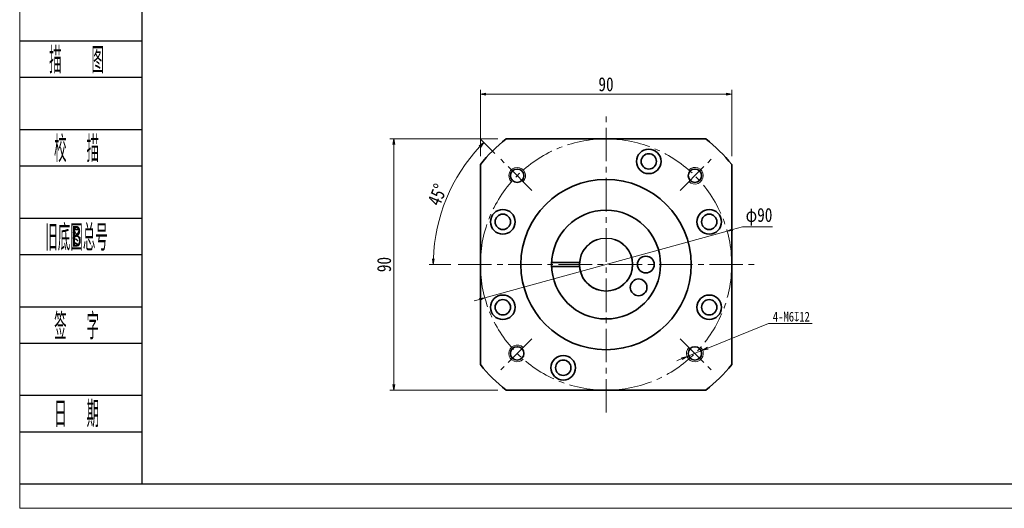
# Model space of a CAD drawing. Header units: millimetres. Extents: x -17 to 740, y 6 to 524.
# Tile 1 of 4: x -13 to 339, y 6 to 181. Entities that reach past the tile are written whole.
import ezdxf
from ezdxf.enums import TextEntityAlignment as Align

# ---------------------------------------------------------------- set-up
doc = ezdxf.new("R2010")
doc.units = ezdxf.units.MM
doc.linetypes.add('点画线', pattern=[18, 12, -2, 2, -2])
doc.layers.add('2细线层', color=4, linetype='Continuous')
doc.layers.add('6文字层', color=3, linetype='Continuous')
for name, color, linetype, lineweight in [('CDRAFT0', 7, 'Continuous', 35), ('EB0', 7, 'Continuous', 35), ('中心线层', 1, '点画线', 18), ('图框_外框线', 7, 'Continuous', 18), ('尺寸线层', 3, 'Continuous', 18), ('粗实线层_1', 7, 'Continuous', 35), ('细实线', 211, 'Continuous', 18)]:
    doc.layers.add(name, color=color, linetype=linetype, lineweight=lineweight)
doc.styles.add('PC_TEXTSTYLE', font='ISOCP.SHX', dxfattribs={"width": 0.707, "bigfont": 'GBCBIG.SHX'})
doc.styles.get("Standard").update_dxf_attribs({"font": 'SimSun.ttf'})
doc.styles.add('宋体', font='SimSun.ttf', dxfattribs={"width": 0.8})
doc.dimstyles.new('A水平标注$0', dxfattribs={"dimtxt": 3.5, "dimasz": 2, "dimexe": 1.5, "dimexo": 3, "dimgap": 1.1, "dimtad": 1, "dimtoh": 1, "dimdec": 4, "dimdsep": 46, "dimtxsty": '宋体', "dimblk": 'OPEN', "dimcen": 3, "dimclrd": 3, "dimclre": 3, "dimclrt": 6, "dimadec": 0, "dimazin": 0, "dimtm": 1e-09, "dimtfac": 1, "dimtdec": 4, "dimtix": 1, "dimtmove": 0, "dimatfit": 3, "dimldrblk": 'OPEN', "dimfxl": 0, "dimlwd": 13, "dimlwe": 13, "dimarcsym": 0})
doc.dimstyles.new('D直径标注φ25', dxfattribs={"dimtxt": 3.5, "dimasz": 2, "dimexe": 1, "dimexo": 3, "dimtad": 1, "dimtoh": 1, "dimdec": 1, "dimdsep": 46, "dimtxsty": '宋体', "dimblk": 'OPEN', "dimcen": 3, "dimclrd": 3, "dimclre": 3, "dimclrt": 130, "dimadec": 0, "dimazin": 0, "dimtm": 1e-09, "dimtfac": 1, "dimtdec": 1, "dimtmove": 0, "dimatfit": 0, "dimldrblk": 'OPEN', "dimfxl": 0, "dimlwd": 13, "dimlwe": 13, "dimarcsym": 0})
doc.dimstyles.new('螺孔(M8-7H)', dxfattribs={"dimtxt": 3.5, "dimasz": 2, "dimexe": 1.25, "dimexo": 3, "dimtad": 1, "dimtoh": 1, "dimdec": 4, "dimdsep": 46, "dimtxsty": '宋体', "dimblk": 'OPEN', "dimcen": 3, "dimclrd": 3, "dimclre": 3, "dimclrt": 2, "dimadec": 0, "dimazin": 0, "dimtm": 1e-09, "dimtfac": 1, "dimtdec": 4, "dimtmove": 0, "dimatfit": 3, "dimldrblk": 'OPEN', "dimfxl": 0, "dimlwd": 9, "dimlwe": 9, "dimarcsym": 0})

# ---------------------------------------------------------------- blocks, each defined once
blk = doc.blocks.new('_Open')
at = {"color": 0, "linetype": 'ByBlock', "lineweight": -2}
for p, q in [((-1, 0.17), (0, 0)), ((-1, -0.17), (0, 0)), ((0, 0), (-1, 0))]:
    blk.add_line(p, q, dxfattribs=at)
blk = doc.blocks.new('*D11')
at = {"layer": 'Defpoints', "color": 0, "transparency": 16777216}
for p in [(160.98, 138.47), (120.81, 48.47), (160.97, 48.47)]:
    blk.add_point(p, dxfattribs=at)
at = {"layer": '尺寸线层', "color": 3, "lineweight": 13, "transparency": 16777216}
for p, q in [((157.98, 138.47), (119.31, 138.47)), ((120.81, 136.47), (120.81, 50.47)), ((157.97, 48.47), (119.31, 48.47))]:
    blk.add_line(p, q, dxfattribs=at)
at = {"layer": '尺寸线层', "color": 3, "lineweight": 13, "transparency": 16777216, "xscale": 2, "yscale": 2, "zscale": 2}
for p, rotation in [((120.81, 138.47), 90), ((120.81, 48.47), 270)]:
    blk.add_blockref('_Open', p, dxfattribs=dict(at, rotation=rotation))
at = {"layer": '尺寸线层', "color": 6, "transparency": 16777216, "insert": (117.31, 93.47), "char_height": 5, "attachment_point": 5, "rotation": 90, "style": '宋体', "bg_fill": 3, "box_fill_scale": 1.1, "bg_fill_color": 256, "bg_fill_true_color": 13158600, "bg_fill_transparency": 0}
blk.add_mtext('90', dxfattribs=at)
blk = doc.blocks.new('*D12')
at = {"layer": 'Defpoints', "color": 0, "transparency": 16777216}
for p in [(159.07, 131.17), (143.2, 124.4), (170.19, 120.05), (144.14, 93.47), (248.59, 93.47)]:
    blk.add_point(p, dxfattribs=at)
at = {"layer": '尺寸线层', "color": 3, "lineweight": 13, "transparency": 16777216}
for p, q in [((156.95, 133.29), (151.97, 138.27)), ((141.14, 93.47), (133.41, 93.47))]:
    blk.add_line(p, q, dxfattribs=at)
blk.add_arc((196.77, 93.47), 61.86, 136.8526, 178.1474, dxfattribs=at)
at = {"layer": '尺寸线层', "color": 3, "lineweight": 13, "transparency": 16777216, "xscale": 2, "yscale": 2, "zscale": 2}
for p, rotation in [((153.03, 137.21), 45.92632355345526), ((134.91, 93.47), 269.0736764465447)]:
    blk.add_blockref('_Open', p, dxfattribs=dict(at, rotation=rotation))
at = {"layer": '尺寸线层', "color": 6, "transparency": 16777216, "insert": (136.39, 118.48), "char_height": 5, "attachment_point": 5, "rotation": 67.5, "style": '宋体', "bg_fill": 3, "box_fill_scale": 1.1, "bg_fill_color": 256, "bg_fill_true_color": 13158600, "bg_fill_transparency": 0}
blk.add_mtext('45°', dxfattribs=at)
blk = doc.blocks.new('*D13')
at = {"layer": 'Defpoints', "color": 0, "transparency": 16777216}
for p in [(240.15, 105.44), (153.39, 81.5)]:
    blk.add_point(p, dxfattribs=at)
at = {"layer": '尺寸线层', "color": 3, "lineweight": 13, "transparency": 16777216}
for p, q in [((242.08, 105.97), (245.67, 106.96)), ((245.67, 106.96), (256.44, 106.96)), ((153.39, 81.5), (240.15, 105.44)), ((151.46, 80.97), (149.53, 80.44))]:
    blk.add_line(p, q, dxfattribs=at)
at = {"layer": '尺寸线层', "color": 3, "lineweight": 13, "transparency": 16777216, "xscale": 2, "yscale": 2, "zscale": 2}
for p, rotation in [((240.15, 105.44), 195.420953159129), ((153.39, 81.5), 15.42095315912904)]:
    blk.add_blockref('_Open', p, dxfattribs=dict(at, rotation=rotation))
at = {"layer": '尺寸线层', "color": 130, "transparency": 16777216, "insert": (251.56, 110.57), "char_height": 5, "attachment_point": 5, "style": '宋体', "bg_fill": 3, "box_fill_scale": 1.1, "bg_fill_color": 256, "bg_fill_true_color": 13158600, "bg_fill_transparency": 0}
blk.add_mtext('φ90', dxfattribs=at)
blk = doc.blocks.new('*D36')
at = {"layer": 'Defpoints', "color": 0, "transparency": 16777216}
for p in [(241.77, 154.51), (151.77, 129.26), (241.77, 129.26)]:
    blk.add_point(p, dxfattribs=at)
at = {"layer": '尺寸线层', "color": 3, "lineweight": 13, "transparency": 16777216}
for p, q in [((151.77, 132.26), (151.77, 156.01)), ((241.77, 132.26), (241.77, 156.01)), ((153.77, 154.51), (239.77, 154.51))]:
    blk.add_line(p, q, dxfattribs=at)
at = {"layer": '尺寸线层', "color": 3, "lineweight": 13, "transparency": 16777216, "xscale": 2, "yscale": 2, "zscale": 2, "rotation": 180}
blk.add_blockref('_Open', (151.77, 154.51), dxfattribs=at)
at = {"layer": '尺寸线层', "color": 3, "lineweight": 13, "transparency": 16777216, "xscale": 2, "yscale": 2, "zscale": 2}
blk.add_blockref('_Open', (241.77, 154.51), dxfattribs=at)
at = {"layer": '尺寸线层', "color": 6, "transparency": 16777216, "insert": (196.77, 158.01), "char_height": 5, "attachment_point": 5, "style": '宋体', "bg_fill": 3, "box_fill_scale": 1.1, "bg_fill_color": 256, "bg_fill_true_color": 13158600, "bg_fill_transparency": 0}
blk.add_mtext('90', dxfattribs=at)
blk = doc.blocks.new('*D37')
at = {"color": 3, "lineweight": 9, "transparency": 16777216}
for p, q in [((255.01, 72.38), (233.22, 63.53)), ((270.62, 72.38), (255.01, 72.38)), ((225.81, 60.52), (231.37, 62.78)), ((223.96, 59.77), (222.1, 59.02))]:
    blk.add_line(p, q, dxfattribs=at)
at = {"layer": 'Defpoints', "color": 0, "transparency": 16777216}
for p in [(225.81, 60.52), (231.37, 62.78)]:
    blk.add_point(p, dxfattribs=at)
at = {"color": 3, "lineweight": 9, "transparency": 16777216, "xscale": 2, "yscale": 2, "zscale": 2}
for p, rotation in [((231.37, 62.78), 202.0967160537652), ((225.81, 60.52), 22.09671605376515)]:
    blk.add_blockref('_Open', p, dxfattribs=dict(at, rotation=rotation))
at = {"color": 2, "transparency": 16777216, "insert": (263.13, 74.79), "char_height": 3.5, "attachment_point": 5, "style": '宋体', "bg_fill": 3, "box_fill_scale": 1.1, "bg_fill_color": 256, "bg_fill_true_color": 13158600, "bg_fill_transparency": 0}
blk.add_mtext('4-M6{\\famgdt|b0|i0|c0|p0;x}{12}', dxfattribs=at)

msp = doc.modelspace()

# ---------------------------------------------------------------- linework, layer by layer
msp.add_circle((196.76943, 93.46934), 9.5)
at = {"layer": '2细线层'}
for p, q in [((-13.20449, 173.59713), (30.50791, 173.59713)), ((-13.20449, 160.52725), (30.50791, 160.52725)), ((-13.20449, 141.85599), (30.50791, 141.85599)), ((-13.20449, 128.78611), (30.50791, 128.78611)), ((-13.20449, 110.11486), (30.50791, 110.11486)), ((-13.20449, 97.04498), (30.50791, 97.04498)), ((-13.20449, 78.37372), (30.50791, 78.37372)), ((-13.20449, 65.30384), (30.50791, 65.30384)), ((-13.20449, 46.63259), (30.50791, 46.63259)), ((-13.20449, 33.56271), (30.50791, 33.56271)), ((-13.20449, 14.89146), (30.50791, 14.89146))]:
    msp.add_line(p, q, dxfattribs=at)
at = {"layer": 'CDRAFT0'}
for centre in [(212.07676, 130.42452), (159.81424, 108.77668), (233.72461, 108.77668), (159.81424, 78.162), (233.72461, 78.162), (181.46209, 56.51416)]:
    msp.add_circle(centre, 4.4, dxfattribs=at)
for start, end in [(128.4998296, 141.5000496), (38.4998296, 51.5000496), (218.4998296, 231.5000496), (308.4998296, 321.5000496)]:
    msp.add_arc((196.76943, 93.46934), 57.5, start, end, dxfattribs=at)
at = {"layer": 'EB0'}
for p, q in [((177.28385, 94.21934), (187.29908, 94.21934)), ((177.28385, 92.71934), (187.29908, 92.71934))]:
    msp.add_line(p, q, dxfattribs=at)
for centre, radius in [((196.76943, 93.46934), 19.5), ((211.01943, 93.46934), 3), ((208.44234, 85.29587), 3)]:
    msp.add_circle(centre, radius, dxfattribs=at)
msp.add_arc((196.76943, 93.46934), 9.5, 108.4103907, 71.5915198, dxfattribs=at)
at = {"layer": '中心线层'}
for p, q in [((170.19328, 120.04548), (159.06956, 131.1692)), ((223.34557, 66.89319), (234.46929, 55.76948))]:
    msp.add_line(p, q, dxfattribs=at)
at = {"layer": '图框_外框线', "color": 3}
msp.add_lwpolyline([(-13.11617, 6.16664), (719.76848, 6.16664), (719.76848, 524.42079), (-13.11617, 524.42079)], close=True, dxfattribs=at)
at = {"layer": '图框_外框线', "color": 3, "lineweight": 25}
msp.add_lwpolyline([(30.50791, 14.89146), (711.04366, 14.89146), (711.04366, 515.69597), (30.50791, 515.69597)], close=True, dxfattribs=at)
at = {"layer": '粗实线层_1'}
for points in [[(160.97503, 138.46934), (232.56398, 138.46934)], [(151.76943, 57.67494), (151.76943, 129.26389)], [(241.76943, 129.26374), (241.76943, 57.67479)], [(232.56382, 48.46934), (160.97487, 48.46934)]]:
    msp.add_lwpolyline(points, dxfattribs=at)
for centre, radius in [((212.07676, 130.42452), 2.75), ((164.94962, 125.28914), 2.4), ((196.76943, 93.46934), 30.5), ((159.81424, 108.77668), 2.75), ((233.72461, 108.77668), 2.75), ((159.81424, 78.162), 2.75), ((233.72461, 78.162), 2.75), ((228.58923, 61.64953), 2.4), ((181.46209, 56.51416), 2.75)]:
    msp.add_circle(centre, radius, dxfattribs=at)
at = {"layer": '细实线'}
for centre, start, end in [((164.94962, 125.28914), 315, 226.9102132), ((228.58923, 61.64953), 135, 46.9102132)]:
    msp.add_arc(centre, 3, start, end, dxfattribs=at)

# ---------------------------------------------------------------- texts
at = {"layer": '6文字层', "color": 3, "style": 'PC_TEXTSTYLE'}
for s, width, p in [('描   图', 0.6667, (7.16885, 167.06219)), ('校  描', 0.667, (7.16885, 135.32105)), ('旧底图总号', 0.667, (7.16885, 103.57992)), ('签  字', 0.667, (7.16885, 71.83878)), ('日  期', 0.667, (7.18049, 40.284))]:
    msp.add_text(s, height=9.335628, dxfattribs=dict(at, width=width)).set_placement(p, align=Align.MIDDLE)
at = {"layer": '6文字层', "width": 0.707}
msp.add_text('B', height=7.4685, dxfattribs=at).set_placement((7.16885, 103.57992), align=Align.MIDDLE)

# ---------------------------------------------------------------- next in the draw order: dimensions: what is measured, and where the dimension line sits
at = {"layer": '尺寸线层'}
dim = msp.add_linear_dim(base=(120.80697, 48.46934), p1=(160.97503, 138.46934), p2=(160.97487, 48.46934), angle=270, dimstyle='A水平标注$0', override={"dimtxt": 5, "dimgap": 1, "dimdec": 1, "dimpost": '<>', "dimblk": 'Open', "dimtvp": 0.1, "dimtfill": 1, "dimtfillclr": 256}, dxfattribs=at)
dim.commit()
dim.dimension.update_dxf_attribs({"geometry": '*D11', "text_midpoint": (120.80697, 93.46934), "dimtype": 160})

# ---------------------------------------------------------------- next in the draw order: linework, layer by layer
at = {"layer": '中心线层'}
msp.add_line((170.19328, 66.89319), (159.06956, 55.76948), dxfattribs=at)
at = {"layer": '粗实线层_1'}
msp.add_circle((164.94962, 61.64953), 2.4, dxfattribs=at)
at = {"layer": '细实线'}
msp.add_arc((164.94962, 61.64953), 3, 45, 316.9102132, dxfattribs=at)

# ---------------------------------------------------------------- next in the draw order: dimensions: what is measured, and where the dimension line sits
at = {"layer": '尺寸线层'}
dim = msp.add_angular_dim_2l(base=(143.20093, 124.39713), line1=((170.19328, 120.04548), (159.06956, 131.1692)), line2=((144.13595, 93.46934), (248.59169, 93.46934)), dimstyle='A水平标注$0', override={"dimtxt": 5, "dimgap": 1, "dimdec": 1, "dimpost": '<>', "dimblk": 'Open', "dimtvp": 0.1, "dimtfill": 1, "dimtfillclr": 256}, dxfattribs=at)
dim.commit()
dim.dimension.update_dxf_attribs({"geometry": '*D12', "text_midpoint": (136.38875, 118.47983)})

# ---------------------------------------------------------------- next in the draw order: linework, layer by layer
at = {"layer": '中心线层'}
for p, q in [((196.76943, 40.46934), (196.76943, 146.46934)), ((223.34557, 120.04548), (234.46929, 131.1692)), ((143.76943, 93.46934), (249.76943, 93.46934))]:
    msp.add_line(p, q, dxfattribs=at)
msp.add_circle((196.76943, 93.46934), 45, dxfattribs=at)
at = {"layer": '粗实线层_1'}
msp.add_circle((228.58923, 125.28914), 2.4, dxfattribs=at)
at = {"layer": '细实线'}
msp.add_arc((228.58923, 125.28914), 3, 225, 136.9102132, dxfattribs=at)

# ---------------------------------------------------------------- next in the draw order: dimensions: what is measured, and where the dimension line sits
dim = msp.add_diameter_dim_2p(p1=(225.80958, 60.52102), p2=(231.36888, 62.77805), text='4-M<>{\\famgdt|b0|i0|c0|p0;x}{12}', dimstyle='螺孔(M8-7H)', override={"dimgap": 0.625, "dimtad": 1, "dimtih": 0, "dimtoh": 1, "dimdec": 4, "dimlfac": 1, "dimpost": '<>', "dimcen": 0, "dimse1": 0, "dimse2": 0, "dimsd1": 0, "dimsd2": 0, "dimtix": 0, "dimtofl": 1, "dimatfit": 3, "dimtvp": 0.1})
dim.commit()
dim.dimension.update_dxf_attribs({"geometry": '*D37', "text_midpoint": (263.12905, 72.37782), "dimtype": 163})
at = {"layer": '尺寸线层'}
dim = msp.add_linear_dim(base=(241.76943, 154.5148), p1=(151.76943, 129.26389), p2=(241.76943, 129.26374), dimstyle='A水平标注$0', override={"dimtxt": 5, "dimgap": 1, "dimdec": 1, "dimpost": '<>', "dimblk": 'Open', "dimtvp": 0.1, "dimtfill": 1, "dimtfillclr": 256}, dxfattribs=at)
dim.commit()
dim.dimension.update_dxf_attribs({"geometry": '*D36', "text_midpoint": (196.76943, 158.0148)})
dim = msp.add_diameter_dim_2p(p1=(153.38951, 81.50345), p2=(240.14935, 105.43523), dimstyle='D直径标注φ25', override={"dimtxt": 5, "dimgap": 1, "dimpost": 'φ<>'}, dxfattribs=at)
dim.commit()
dim.dimension.update_dxf_attribs({"geometry": '*D13', "text_midpoint": (251.55598, 106.95895), "dimtype": 163})

doc.saveas('drawing.dxf')
